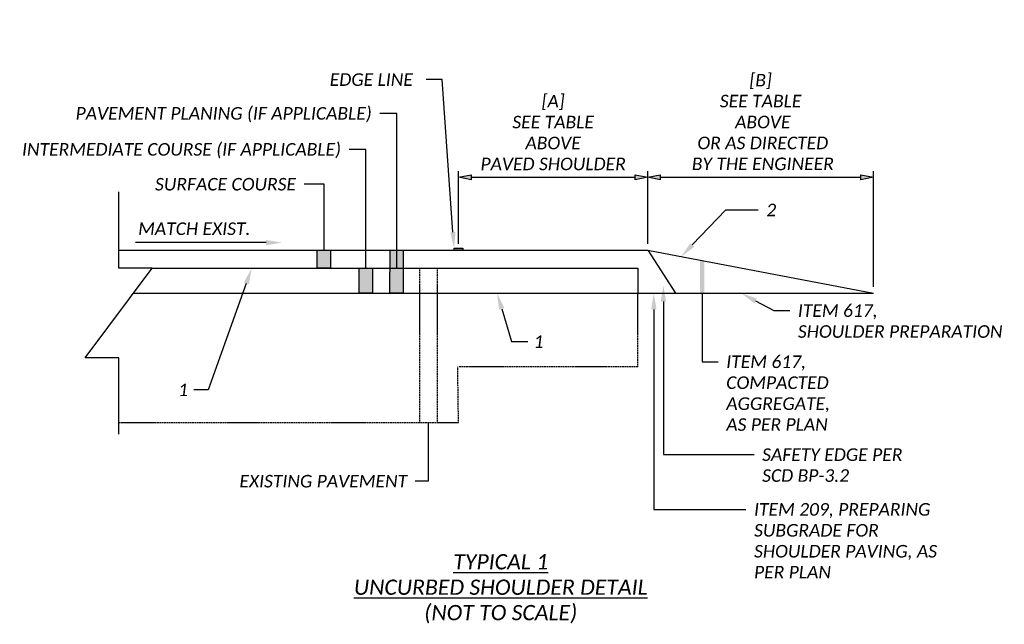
# Model space of a CAD drawing. Header units: feet. Extents: x 2277071 to 2277571, y 433769 to 434270.
# Tile 2 of 2: x 2277071 to 2277291, y 434135 to 434270. Entities that reach past the tile are written whole.
import ezdxf
from ezdxf import colors
from ezdxf.entities.mleader import LeaderData, LeaderLine
from ezdxf.math import Vec2, Vec3

# ---------------------------------------------------------------- set-up
doc = ezdxf.new("R2010")
doc.units = ezdxf.units.FT
doc.header["$MEASUREMENT"] = 0
doc.linetypes.add('3', pattern=[0.22, 0.16, -0.06])
for name, color, linetype in [('SH_Border', 7, 'Continuous'), ('SH_Data', 7, 'Continuous'), ('SH_Text', 7, 'Continuous'), ('XS_P_Pavt_Surface', 251, 'Continuous')]:
    doc.layers.add(name, color=color, linetype=linetype)
doc.styles.add('Slanted Normal (0.14) Font 31', font='calibrii.ttf', dxfattribs={"height": 0.14})
doc.styles.add('Slanted Sub-Title (0.17) Font 31', font='calibrii.ttf', dxfattribs={"height": 0.17})
doc.styles.add('Slanted-Normal', font='calibrii.ttf', dxfattribs={"height": 0.14})
doc.dimstyles.new('Dec-2  Slanted', dxfattribs={"dimtxt": 0.14, "dimasz": 0.14, "dimexe": 0.07, "dimexo": 0.07, "dimgap": 0.07, "dimtad": 1, "dimzin": 3, "dimdsep": 46, "dimtxsty": 'Slanted-Normal', "dimblk": 'Dim1', "dimcen": 0, "dimclrd": 95, "dimclre": 95, "dimclrt": 7, "dimazin": 3, "dimtfac": 1, "dimtix": 1, "dimtofl": 0, "dimtmove": 1, "dimatfit": 3, "dimldrblk": 'Dim1', "dimfxl": 1, "dimtolj": 1, "dimtzin": 0, "dimlwd": -1, "dimlwe": -1, "dimarcsym": 0})

# ---------------------------------------------------------------- blocks, each defined once
blk = doc.blocks.new('_None')
blk = doc.blocks.new('Dim1')
h = blk.add_hatch(color=4)
h.dxf.hatch_style = 1
h.paths.add_polyline_path([(0, 0), (-1, -0.2), (-1, 0.2)])
at = {"color": 4}
blk.add_lwpolyline([(0, 0), (-1, -0.2), (-1, 0.2), (0, 0)], dxfattribs=at)
blk = doc.blocks.new('*D993')
at = {"layer": 'Defpoints', "color": 0, "transparency": 16777216}
for p in [(2277211.59, 434235.17), (2277169.36, 434218.9), (2277211.59, 434218.9)]:
    blk.add_point(p, dxfattribs=at)
at = {"layer": 'SH_Text', "color": 95, "linetype": 'Continuous', "transparency": 16777216}
for p, q in [((2277169.36, 434220.3), (2277169.36, 434236.57)), ((2277211.59, 434220.3), (2277211.59, 434236.57)), ((2277172.16, 434235.17), (2277208.79, 434235.17))]:
    blk.add_line(p, q, dxfattribs=at)
at = {"layer": 'SH_Text', "color": 95, "transparency": 16777216, "xscale": 2.8, "yscale": 2.8, "zscale": 2.8, "rotation": 180}
blk.add_blockref('Dim1', (2277169.36, 434235.17), dxfattribs=at)
at = {"layer": 'SH_Text', "color": 95, "transparency": 16777216, "xscale": 2.8, "yscale": 2.8, "zscale": 2.8}
blk.add_blockref('Dim1', (2277211.59, 434235.17), dxfattribs=at)
at = {"layer": 'SH_Text', "color": 7, "transparency": 16777216, "insert": (2277190.48, 434245.14), "char_height": 2.8, "attachment_point": 5, "style": 'Slanted-Normal'}
blk.add_mtext('\\A1;[A]\\PSEE TABLE \\PABOVE\\PPAVED SHOULDER', dxfattribs=at)
blk = doc.blocks.new('*D994')
at = {"layer": 'Defpoints', "color": 0, "transparency": 16777216}
for p in [(2277261.99, 434235.17), (2277211.59, 434218.9), (2277261.99, 434209.3)]:
    blk.add_point(p, dxfattribs=at)
at = {"layer": 'SH_Text', "color": 95, "linetype": 'Continuous', "transparency": 16777216}
for p, q in [((2277211.59, 434220.3), (2277211.59, 434236.57)), ((2277261.99, 434210.7), (2277261.99, 434236.57)), ((2277214.39, 434235.17), (2277259.19, 434235.17))]:
    blk.add_line(p, q, dxfattribs=at)
at = {"layer": 'SH_Text', "color": 95, "transparency": 16777216, "xscale": 2.8, "yscale": 2.8, "zscale": 2.8, "rotation": 180}
blk.add_blockref('Dim1', (2277211.59, 434235.17), dxfattribs=at)
at = {"layer": 'SH_Text', "color": 95, "transparency": 16777216, "xscale": 2.8, "yscale": 2.8, "zscale": 2.8}
blk.add_blockref('Dim1', (2277261.99, 434235.17), dxfattribs=at)
at = {"layer": 'SH_Text', "color": 7, "transparency": 16777216, "insert": (2277236.79, 434247.49), "char_height": 2.8, "attachment_point": 5, "style": 'Slanted-Normal'}
blk.add_mtext('\\A1;[B]\\PSEE TABLE\\P ABOVE\\P OR AS DIRECTED\\P BY THE ENGINEER', dxfattribs=at)

msp = doc.modelspace()

# ---------------------------------------------------------------- hatches: boundary and pattern name
at = {"layer": 'SH_Data', "transparency": 33554687}
h = msp.add_hatch(color=256, dxfattribs=at)
h.dxf.hatch_style = 1
h.paths.add_polyline_path([(2277140.812, 434218.897), (2277137.812, 434218.897), (2277137.812, 434214.897), (2277140.812, 434214.897)])
h = msp.add_hatch(color=256, dxfattribs=at)
h.dxf.hatch_style = 1
h.paths.add_polyline_path([(2277157.042, 434218.897), (2277154.042, 434218.897), (2277154.042, 434209.297), (2277157.042, 434209.297)])
h = msp.add_hatch(color=256, dxfattribs=at)
h.dxf.hatch_style = 1
h.paths.add_polyline_path([(2277224.25, 434216.487), (2277223.257, 434216.676), (2277223.253, 434209.297), (2277224.253, 434209.297)])
h = msp.add_hatch(color=256, dxfattribs=at)
h.dxf.hatch_style = 1
h.paths.add_polyline_path([(2277150.177, 434214.897), (2277147.177, 434214.897), (2277147.177, 434209.297), (2277150.177, 434209.297)])

# ---------------------------------------------------------------- linework, layer by layer
at = {"layer": 'SH_Data'}
for p, q in [((2277211.593, 434218.897), (2277261.993, 434209.297)), ((2277209.416, 434214.897), (2277209.416, 434209.297)), ((2277209.416, 434209.297), (2277261.993, 434209.297))]:
    msp.add_line(p, q, dxfattribs=at)
at = {"layer": 'SH_Data', "linetype": '3'}
for p, q in [((2277160.622, 434214.897), (2277160.622, 434180.497)), ((2277164.599, 434214.897), (2277164.599, 434180.497)), ((2277209.416, 434192.897), (2277209.416, 434209.297)), ((2277169.361, 434180.497), (2277169.19, 434192.897)), ((2277209.416, 434192.897), (2277169.361, 434192.897)), ((2277093.507, 434180.497), (2277169.361, 434180.497))]:
    msp.add_line(p, q, dxfattribs=at)
at = {"layer": 'SH_Data'}
msp.add_lwpolyline([(2277093.507, 434177.897), (2277093.507, 434194.897), (2277086.007, 434194.897), (2277101.007, 434214.897), (2277093.507, 434214.897), (2277093.507, 434231.897)], dxfattribs=at)
for points in [[(2277137.812, 434218.897), (2277140.812, 434218.897), (2277140.812, 434214.897), (2277137.812, 434214.897)], [(2277154.077, 434218.897), (2277157.042, 434218.897), (2277157.042, 434209.297), (2277154.042, 434209.297)], [(2277170.361, 434219.347), (2277170.361, 434218.897), (2277168.361, 434218.897), (2277168.361, 434219.347)], [(2277147.177, 434214.897), (2277150.177, 434214.897), (2277150.177, 434209.297), (2277147.177, 434209.297)]]:
    msp.add_lwpolyline(points, close=True, dxfattribs=at)
at = {"layer": 'XS_P_Pavt_Surface'}
for p, q in [((2277093.507, 434218.897), (2277169.361, 434218.897)), ((2277169.361, 434218.897), (2277211.593, 434218.897)), ((2277211.593, 434218.897), (2277217.83, 434209.297)), ((2277101.007, 434214.897), (2277209.416, 434214.897)), ((2277096.807, 434209.297), (2277169.361, 434209.297)), ((2277169.361, 434209.297), (2277209.416, 434209.297))]:
    msp.add_line(p, q, dxfattribs=at)

# ---------------------------------------------------------------- texts
at = {"layer": 'SH_Border', "insert": (2277178.789, 434151.098), "char_height": 3.4, "width": 100.3764, "attachment_point": 2, "style": 'Slanted Sub-Title (0.17) Font 31'}
msp.add_mtext('{\\LTYPICAL 1\\PUNCURBED SHOULDER DETAIL\\P}(NOT TO SCALE)', dxfattribs=at)
at = {"layer": 'SH_Text', "insert": (2277097.853, 434225.096), "char_height": 2.8, "width": 30.76901, "attachment_point": 1, "style": 'Slanted Normal (0.14) Font 31'}
msp.add_mtext('MATCH EXIST.', dxfattribs=at)

# ---------------------------------------------------------------- dimensions: what is measured, and where the dimension line sits
at = {"layer": 'SH_Text'}
for base, p1, p2, text, picture, middle in [((2277261.993, 434235.173), (2277211.593, 434218.897), (2277261.993, 434209.297), '[B]\\PSEE TABLE\\P ABOVE\\P OR AS DIRECTED\\P BY THE ENGINEER', '*D994', (2277236.793, 434247.487)), ((2277211.593, 434235.173), (2277169.361, 434218.897), (2277211.593, 434218.897), '[A]\\PSEE TABLE \\PABOVE\\PPAVED SHOULDER', '*D993', (2277190.477, 434245.142))]:
    dim = msp.add_linear_dim(base=base, p1=p1, p2=p2, text=text, dimstyle='Dec-2  Slanted', override={"dimpost": "'"}, dxfattribs=at)
    dim.commit()
    dim.dimension.update_dxf_attribs({"geometry": picture, "text_midpoint": middle})

# ---------------------------------------------------------------- leaders
ml = msp.add_multileader_mtext('Standard', dxfattribs=at)
ml.set_content('EDGE LINE', color=256, style='Slanted-Normal')
ml.set_leader_properties()
ml.build(insert=Vec2(0, 0))
ml.multileader.update_dxf_attribs({"dogleg_length": 0.36, "arrow_head_size": 3.6, "scale": 20})
ctx = ml.context
ctx.base_point, ctx.scale, ctx.char_height, ctx.arrow_head_size, ctx.landing_gap_size, ctx.plane_origin = Vec3(2277139.861, 434256.973), 20, 2.8, 3.6, 1.8, Vec3(2277144.546, 434234.811)
ctx.text_align_type = 1
notes = []
notes.append((ctx, [(1, (1, 1, 0), (2277165.739, 434256.973), (-1, 0), 3.622, [(0, [(2277168.361, 434219.347)], 0, [])])]))
ctx.mtext.insert, ctx.mtext.alignment, ctx.mtext.flow_direction = Vec3(2277149.893, 434258.373), 2, 5
ml = msp.add_multileader_mtext('Standard', dxfattribs=at)
ml.set_content('\\A1;PAVEMENT PLANING (IF APPLICABLE)', color=256, style='Slanted Normal (0.14) Font 31')
ml.set_leader_properties()
ml.set_arrow_properties(name='NONE')
ml.build(insert=Vec2(0, 0))
ml.multileader.update_dxf_attribs({"dogleg_length": 0.18, "arrow_head_size": 3.6})
ctx = ml.context
ctx.base_point, ctx.char_height, ctx.arrow_head_size, ctx.landing_gap_size, ctx.plane_origin = Vec3(2277081.745, 434249.435), 2.8, 3.6, 1.8, Vec3(2277115.647, 434296.102)
ctx.text_align_type = 2
notes.append((ctx, [(1, (1, 1, 0), (2277155.577, 434249.435), (-1, 0), 3.78, [(0, [(2277155.577, 434214.897)], 0, [])])]))
ctx.mtext.insert, ctx.mtext.alignment, ctx.mtext.flow_direction = Vec3(2277149.997, 434250.835), 3, 5
ml = msp.add_multileader_mtext('Standard', dxfattribs=at)
ml.set_content('\\A1;INTERMEDIATE COURSE (IF APPLICABLE)', color=256, style='Slanted Normal (0.14) Font 31')
ml.set_leader_properties()
ml.set_arrow_properties(name='NONE')
ml.build(insert=Vec2(0, 0))
ml.multileader.update_dxf_attribs({"dogleg_length": 0.18, "arrow_head_size": 3.6})
ctx = ml.context
ctx.base_point, ctx.char_height, ctx.arrow_head_size, ctx.landing_gap_size, ctx.plane_origin = Vec3(2277069.727, 434241.399), 2.8, 3.6, 1.8, Vec3(2277108.782, 434296.102)
ctx.text_align_type = 2
notes.append((ctx, [(1, (1, 1, 0), (2277148.712, 434241.399), (-1, 0), 3.78, [(0, [(2277148.712, 434214.897)], 0, [])])]))
ctx.mtext.insert, ctx.mtext.alignment, ctx.mtext.flow_direction = Vec3(2277143.132, 434242.799), 3, 5
ml = msp.add_multileader_mtext('Standard', dxfattribs=at)
ml.set_content('\\A1;SURFACE COURSE ', color=256, style='Slanted Normal (0.14) Font 31')
ml.set_leader_properties()
ml.set_arrow_properties(name='NONE')
ml.build(insert=Vec2(0, 0))
ml.multileader.update_dxf_attribs({"dogleg_length": 0.18, "arrow_head_size": 3.6})
ctx = ml.context
ctx.base_point, ctx.char_height, ctx.arrow_head_size, ctx.landing_gap_size, ctx.plane_origin = Vec3(2277099.401, 434233.63), 2.8, 3.6, 1.8, Vec3(2277099.417, 434300.102)
ctx.text_align_type = 2
notes.append((ctx, [(1, (1, 1, 0), (2277139.347, 434233.63), (-1, 0), 4.454, [(0, [(2277139.347, 434218.897)], 0, [])])]))
ctx.mtext.insert, ctx.mtext.alignment, ctx.mtext.flow_direction = Vec3(2277133.093, 434235.03), 3, 5
ml = msp.add_multileader_mtext('Standard', dxfattribs=at)
ml.set_content('2', color=256, style='Slanted-Normal')
ml.set_leader_properties()
ml.build(insert=Vec2(0, 0))
ml.multileader.update_dxf_attribs({"has_text_frame": 1, "dogleg_length": 0.36, "arrow_head_size": 3.6, "scale": 20})
ctx = ml.context
ctx.base_point, ctx.scale, ctx.char_height, ctx.arrow_head_size, ctx.landing_gap_size, ctx.plane_origin = Vec3(2277236.261, 434227.879), 20, 2.8, 3.6, 1.8, Vec3(2277237.246, 434214.737)
notes.append((ctx, [(0, (1, 1, 0), (2277229.061, 434227.879), (1, 0), 7.2, [(0, [(2277219.052, 434217.477)], 0, [])])]))
ctx.mtext.insert, ctx.mtext.flow_direction = Vec3(2277238.061, 434229.279), 5
ml = msp.add_multileader_mtext('Standard', dxfattribs=at)
ml.set_content('\\A1;', color=256, style='Slanted Normal (0.14) Font 31')
ml.set_leader_properties()
ml.build(insert=Vec2(0, 0))
ml.multileader.update_dxf_attribs({"dogleg_length": 0.18, "arrow_head_size": 3.6})
ctx = ml.context
ctx.base_point, ctx.char_height, ctx.arrow_head_size, ctx.landing_gap_size, ctx.plane_origin = Vec3(2277093.631, 434220.6), 2.8, 3.6, 1.8, Vec3(2277027.418, 434226.731)
ctx.text_align_type = 2
notes.append((ctx, [(1, (1, 1, 0), (2277097.411, 434220.6), (-1, 0), 0.18, [(0, [(2277129.997, 434220.6)], 0, [])])]))
ctx.mtext.insert, ctx.mtext.alignment, ctx.mtext.flow_direction = Vec3(2277095.431, 434222), 3, 5
ml = msp.add_multileader_mtext('Standard', dxfattribs=at)
ml.set_content('1', color=256, style='Slanted-Normal')
ml.set_leader_properties()
ml.build(insert=Vec2(0, 0))
ml.multileader.update_dxf_attribs({"has_text_frame": 1, "dogleg_length": 0.36, "arrow_head_size": 3.6, "scale": 20})
ctx = ml.context
ctx.base_point, ctx.scale, ctx.char_height, ctx.arrow_head_size, ctx.landing_gap_size, ctx.plane_origin = Vec3(2277105.028, 434187.758), 20, 2.8, 3.6, 1.8, Vec3(2277123.218, 434182.432)
ctx.text_align_type = 1
notes.append((ctx, [(1, (1, 1, 0), (2277113.454, 434187.758), (-1, 0), 3.198, [(0, [(2277123.218, 434214.897)], 0, [])])]))
ctx.mtext.insert, ctx.mtext.alignment, ctx.mtext.flow_direction = Vec3(2277107.875, 434189.158), 2, 5
ml = msp.add_multileader_mtext('Standard', dxfattribs=at)
ml.set_content('\\A1;SAFETY EDGE PER SCD BP-3.2', color=256, style='Slanted Normal (0.14) Font 31')
ml.set_leader_properties()
ml.build(insert=Vec2(0, 0))
ml.multileader.update_dxf_attribs({"dogleg_length": 0.18, "arrow_head_size": 3.6})
ctx = ml.context
ctx.base_point, ctx.char_height, ctx.arrow_head_size, ctx.landing_gap_size, ctx.plane_origin = Vec3(2277235.33, 434173.303), 2.8, 3.6, 1.8, Vec3(2277218.232, 434171.611)
notes.append((ctx, [(0, (1, 1, 0), (2277215.101, 434173.303), (1, 0), 20.229, [(0, [(2277215.101, 434211.061)], 0, [])])]))
ctx.mtext.insert, ctx.mtext.width, ctx.mtext.flow_direction = Vec3(2277237.13, 434174.703), 34.17426, 5
ml = msp.add_multileader_mtext('Standard', dxfattribs=at)
ml.set_content('1', color=256, style='Slanted-Normal')
ml.set_leader_properties()
ml.build(insert=Vec2(0, 0))
ml.multileader.update_dxf_attribs({"has_text_frame": 1, "dogleg_length": 0.36, "arrow_head_size": 3.6, "scale": 20})
ctx = ml.context
ctx.base_point, ctx.scale, ctx.char_height, ctx.arrow_head_size, ctx.landing_gap_size, ctx.plane_origin = Vec3(2277184.846, 434198.513), 20, 2.8, 3.6, 1.8, Vec3(2277177.961, 434178.432)
ctx.text_align_type = 1
notes.append((ctx, [(0, (1, 1, 0), (2277181.224, 434198.513), (1, 0), 3.622, [(0, [(2277177.961, 434209.297)], 0, [])])]))
ctx.mtext.insert, ctx.mtext.alignment, ctx.mtext.flow_direction = Vec3(2277187.228, 434199.913), 2, 5
ml = msp.add_multileader_mtext('Standard', dxfattribs=at)
ml.set_content('\\A1;ITEM 209, PREPARING SUBGRADE FOR \\PSHOULDER PAVING, AS PER PLAN', color=256, style='Slanted Normal (0.14) Font 31')
ml.set_leader_properties()
ml.build(insert=Vec2(0, 0))
ml.multileader.update_dxf_attribs({"dogleg_length": 0.18, "arrow_head_size": 3.6})
ctx = ml.context
ctx.base_point, ctx.char_height, ctx.arrow_head_size, ctx.landing_gap_size, ctx.plane_origin = Vec3(2277233.53, 434161.088), 2.8, 3.6, 1.8, Vec3(2277216.321, 434163.073)
notes.append((ctx, [(0, (1, 1, 0), (2277212.966, 434161.088), (1, 0), 20.564, [(0, [(2277212.966, 434209.297)], 0, [])])]))
ctx.mtext.insert, ctx.mtext.width, ctx.mtext.flow_direction = Vec3(2277235.33, 434162.488), 41.11599, 5
ml = msp.add_multileader_mtext('Standard', dxfattribs=at)
ml.set_content('\\A1;ITEM 617, COMPACTED AGGREGATE,\\PAS PER PLAN', color=256, style='Slanted Normal (0.14) Font 31')
ml.set_leader_properties()
ml.set_arrow_properties(name='NONE')
ml.build(insert=Vec2(0, 0))
ml.multileader.update_dxf_attribs({"dogleg_length": 0.18, "arrow_head_size": 3.6})
ctx = ml.context
ctx.base_point, ctx.char_height, ctx.arrow_head_size, ctx.landing_gap_size, ctx.plane_origin = Vec3(2277227.324, 434194.02), 2.8, 3.6, 1.8, Vec3(2277228.548, 434209.297)
notes.append((ctx, [(0, (1, 1, 0), (2277223.724, 434194.02), (1, 0), 3.6, [(0, [(2277223.724, 434209.297)], 0, [])])]))
ctx.mtext.insert, ctx.mtext.width, ctx.mtext.flow_direction = Vec3(2277229.124, 434195.42), 41.04556, 5
ml = msp.add_multileader_mtext('Standard', dxfattribs=at)
ml.set_content('\\A1;ITEM 617, \\PSHOULDER PREPARATION', color=256, style='Slanted Normal (0.14) Font 31')
ml.set_leader_properties()
ml.build(insert=Vec2(0, 0))
ml.multileader.update_dxf_attribs({"dogleg_length": 0.18, "arrow_head_size": 3.6})
ctx = ml.context
ctx.base_point, ctx.char_height, ctx.arrow_head_size, ctx.landing_gap_size, ctx.plane_origin = Vec3(2277243.312, 434205.439), 2.8, 3.6, 1.8, Vec3(2277232.49, 434199.297)
notes.append((ctx, [(0, (1, 1, 0), (2277239.712, 434205.439), (1, 0), 3.6, [(0, [(2277232.49, 434209.297)], 0, [])])]))
ctx.mtext.insert, ctx.mtext.flow_direction = Vec3(2277245.112, 434206.839), 5
ml = msp.add_multileader_mtext('Standard', dxfattribs=at)
ml.set_content('\\A1;EXISTING PAVEMENT', color=256, style='Slanted Normal (0.14) Font 31')
ml.set_leader_properties()
ml.set_arrow_properties(name='NONE')
ml.build(insert=Vec2(0, 0))
ml.multileader.update_dxf_attribs({"dogleg_length": 0.18, "arrow_head_size": 3.6})
ctx = ml.context
ctx.base_point, ctx.char_height, ctx.arrow_head_size, ctx.landing_gap_size, ctx.plane_origin = Vec3(2277118.145, 434167.385), 2.8, 3.6, 1.8, Vec3(2277162.61, 434179.587)
ctx.text_align_type = 2
notes.append((ctx, [(1, (1, 1, 0), (2277162.61, 434167.385), (-1, 0), 2.912, [(0, [(2277162.61, 434180.497)], 0, [])])]))
ctx.mtext.insert, ctx.mtext.width, ctx.mtext.alignment, ctx.mtext.flow_direction = Vec3(2277157.898, 434168.785), 41.04556, 3, 5
for ctx, leaders in notes:
    for number, flags, end, landing, length, lines in leaders:
        leader = LeaderData()
        leader.index, (leader.has_last_leader_line, leader.has_dogleg_vector, leader.attachment_direction) = number, flags
        leader.last_leader_point, leader.dogleg_vector, leader.dogleg_length = Vec3(end), Vec3(landing), length
        for number, points, colour, breaks in lines:
            line = LeaderLine()
            line.index, line.vertices, line.color, line.breaks = number, Vec3.list(points), colors.encode_raw_color(colour), breaks
            leader.lines.append(line)
        ctx.leaders.append(leader)

doc.saveas('drawing.dxf')
